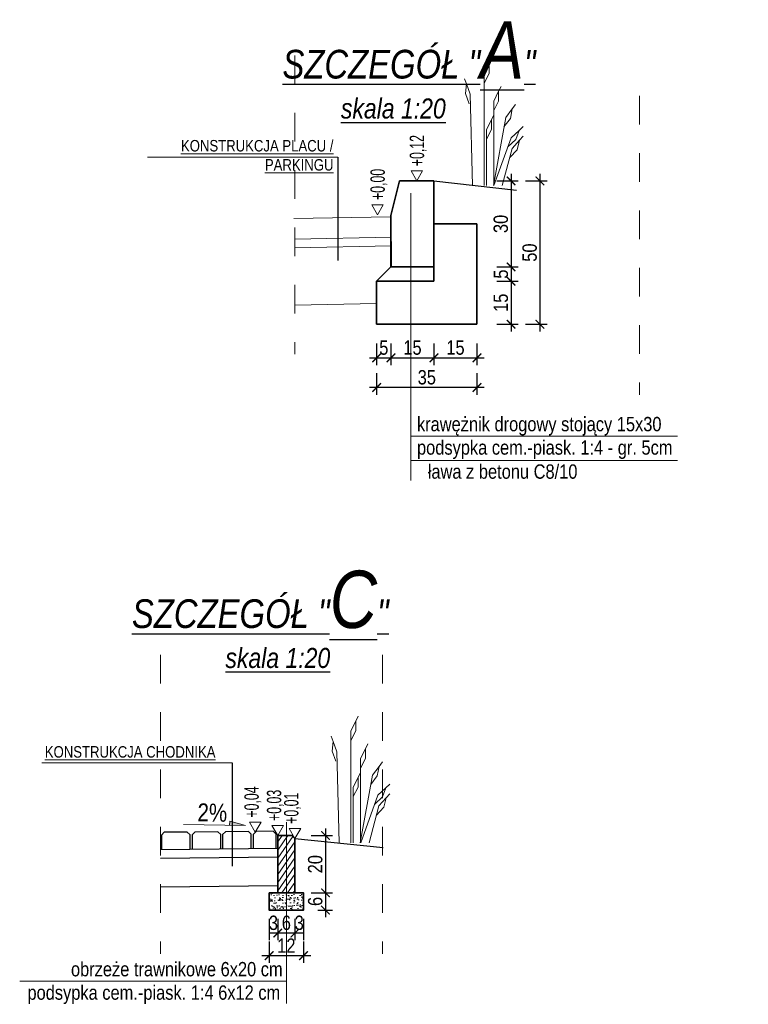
# Model space of a CAD drawing. Header units: metres. Extents: x 45702 to 45878, y -49323 to -49219.
# Tile 10 of 35: x 45742.07 to 45744.61, y -49304.94 to -49301.51. Entities that reach past the tile are written whole.
import ezdxf

# ---------------------------------------------------------------- set-up
doc = ezdxf.new("R2010")
doc.units = ezdxf.units.M
doc.linetypes.add('ACAD_ISO03W100', pattern=[30, 12, -18])
for name, color, linetype in [('00', 7, 'Continuous'), ('OPISY', 7, 'Continuous'), ('wymiarowanie', 7, 'Continuous')]:
    doc.layers.add(name, color=color, linetype=linetype)
for name, color, linetype, lineweight in [('00_zielen', 82, 'Continuous', 15), ('_L_Tabelka', 7, 'Continuous', 13), ('_P_kostka', 7, 'Continuous', 13), ('DP_OpisKonstrukcji', 7, 'Continuous', 18), ('DP_OpisSpadki', 7, 'Continuous', 18), ('DP_Warstwy projektowane', 7, 'Continuous', 18), ('elementy betonowe', 7, 'Continuous', 35), ('HATCH', 8, 'Continuous', 9)]:
    doc.layers.add(name, color=color, linetype=linetype, lineweight=lineweight)
doc.styles.add('arial_ce', font='arial.ttf')
doc.styles.add('znakn', font='ARIALN.TTF')
doc.dimstyles.new('S20_T2.50_[cm]', dxfattribs={"dimtxt": 0.05, "dimasz": 0.03, "dimexe": 0.025, "dimexo": 0.05, "dimgap": 0.01, "dimtad": 1, "dimdec": 0, "dimlfac": 100, "dimrnd": 0.01, "dimzin": 0, "dimdsep": 46, "dimtxsty": 'znakn', "dimblk": 'ARCHTICK', "dimcen": -0.03, "dimdle": 0.025, "dimclrd": 256, "dimclre": 256, "dimclrt": 7, "dimadec": 0, "dimazin": 0, "dimtfac": 1, "dimtdec": 0, "dimtix": 1, "dimtmove": 2, "dimatfit": 3, "dimfxl": 0.05, "dimfxlon": 1, "dimtolj": 1, "dimtzin": 0, "dimarcsym": 0})

# ---------------------------------------------------------------- blocks, each defined once
blk = doc.blocks.new('_ArchTick')
at = {"color": 0, "linetype": 'ByBlock', "const_width": 0.15}
blk.add_lwpolyline([(-0.5, -0.5), (0.5, 0.5)], dxfattribs=at)
blk = doc.blocks.new('*D1020')
at = {"lineweight": -2, "transparency": 16777216}
for p, q in [((45743.083, -49304.3524), (45743.158, -49304.3524)), ((45743.133, -49304.3274), (45743.133, -49304.5774)), ((45743.083, -49304.5524), (45743.158, -49304.5524))]:
    blk.add_line(p, q, dxfattribs=at)
at = {"layer": 'Defpoints', "color": 0, "transparency": 16777216}
for p in [(45742.9666, -49304.3524), (45742.9666, -49304.5524), (45743.133, -49304.5524)]:
    blk.add_point(p, dxfattribs=at)
at = {"lineweight": -2, "transparency": 16777216, "xscale": 0.03, "yscale": 0.03, "zscale": 0.03}
for p, rotation in [((45743.133, -49304.3524), 90), ((45743.133, -49304.5524), 270)]:
    blk.add_blockref('_ArchTick', p, dxfattribs=dict(at, rotation=rotation))
at = {"color": 7, "transparency": 16777216, "insert": (45743.0975, -49304.4524), "char_height": 0.05, "attachment_point": 5, "rotation": 90, "style": 'znakn'}
blk.add_mtext('\\A1;20', dxfattribs=at)
blk = doc.blocks.new('*D1021')
at = {"lineweight": -2, "transparency": 16777216}
for p, q in [((45743.133, -49304.5274), (45743.133, -49304.6374)), ((45743.083, -49304.5524), (45743.158, -49304.5524)), ((45743.1066, -49304.6124), (45743.158, -49304.6124))]:
    blk.add_line(p, q, dxfattribs=at)
at = {"layer": 'Defpoints', "color": 0, "transparency": 16777216}
for p in [(45742.9666, -49304.5524), (45743.0566, -49304.6124), (45743.133, -49304.6124)]:
    blk.add_point(p, dxfattribs=at)
at = {"lineweight": -2, "transparency": 16777216, "xscale": 0.03, "yscale": 0.03, "zscale": 0.03}
for p, rotation in [((45743.133, -49304.5524), 90), ((45743.133, -49304.6124), 270)]:
    blk.add_blockref('_ArchTick', p, dxfattribs=dict(at, rotation=rotation))
at = {"color": 7, "transparency": 16777216, "insert": (45743.0975, -49304.5824), "char_height": 0.05, "attachment_point": 5, "rotation": 90, "style": 'znakn'}
blk.add_mtext('\\A1;6', dxfattribs=at)
blk = doc.blocks.new('*D1022')
at = {"lineweight": -2, "transparency": 16777216}
for p, q in [((45743.0266, -49304.6427), (45743.0266, -49304.7177)), ((45743.0566, -49304.6427), (45743.0566, -49304.7177)), ((45743.0566, -49304.6927), (45743.0266, -49304.6927))]:
    blk.add_line(p, q, dxfattribs=at)
at = {"layer": 'Defpoints', "color": 0, "transparency": 16777216}
for p in [(45743.0266, -49304.5524), (45743.0566, -49304.5524), (45743.0266, -49304.6927)]:
    blk.add_point(p, dxfattribs=at)
at = {"color": 7, "transparency": 16777216, "insert": (45743.0416, -49304.6572), "char_height": 0.05, "attachment_point": 5, "style": 'znakn'}
blk.add_mtext('\\A1;3', dxfattribs=at)
blk = doc.blocks.new('*D1023')
at = {"lineweight": -2, "transparency": 16777216}
for p, q in [((45742.9666, -49304.6427), (45742.9666, -49304.7177)), ((45743.0266, -49304.6427), (45743.0266, -49304.7177)), ((45743.0516, -49304.6927), (45742.9416, -49304.6927))]:
    blk.add_line(p, q, dxfattribs=at)
at = {"layer": 'Defpoints', "color": 0, "transparency": 16777216}
for p in [(45742.9666, -49304.5524), (45743.0266, -49304.5524), (45742.9666, -49304.6927)]:
    blk.add_point(p, dxfattribs=at)
at = {"lineweight": -2, "transparency": 16777216, "xscale": 0.03, "yscale": 0.03, "zscale": 0.03, "rotation": 180}
blk.add_blockref('_ArchTick', (45742.9666, -49304.6927), dxfattribs=at)
at = {"lineweight": -2, "transparency": 16777216, "xscale": 0.03, "yscale": 0.03, "zscale": 0.03}
blk.add_blockref('_ArchTick', (45743.0266, -49304.6927), dxfattribs=at)
at = {"color": 7, "transparency": 16777216, "insert": (45742.9966, -49304.6572), "char_height": 0.05, "attachment_point": 5, "style": 'znakn'}
blk.add_mtext('\\A1;6', dxfattribs=at)
blk = doc.blocks.new('*D1024')
at = {"lineweight": -2, "transparency": 16777216}
for p, q in [((45742.9366, -49304.6427), (45742.9366, -49304.7177)), ((45742.9666, -49304.6427), (45742.9666, -49304.7177)), ((45742.9666, -49304.6927), (45742.9366, -49304.6927))]:
    blk.add_line(p, q, dxfattribs=at)
at = {"layer": 'Defpoints', "color": 0, "transparency": 16777216}
for p in [(45742.9366, -49304.5524), (45742.9666, -49304.5524), (45742.9366, -49304.6927)]:
    blk.add_point(p, dxfattribs=at)
at = {"color": 7, "transparency": 16777216, "insert": (45742.9516, -49304.6572), "char_height": 0.05, "attachment_point": 5, "style": 'znakn'}
blk.add_mtext('\\A1;3', dxfattribs=at)
blk = doc.blocks.new('*D1025')
at = {"lineweight": -2, "transparency": 16777216}
for p, q in [((45742.9366, -49304.7215), (45742.9366, -49304.7965)), ((45743.0566, -49304.7215), (45743.0566, -49304.7965)), ((45743.0816, -49304.7715), (45742.9116, -49304.7715))]:
    blk.add_line(p, q, dxfattribs=at)
at = {"layer": 'Defpoints', "color": 0, "transparency": 16777216}
for p in [(45742.9366, -49304.6124), (45743.0566, -49304.6124), (45742.9366, -49304.7715)]:
    blk.add_point(p, dxfattribs=at)
at = {"lineweight": -2, "transparency": 16777216, "xscale": 0.03, "yscale": 0.03, "zscale": 0.03, "rotation": 180}
blk.add_blockref('_ArchTick', (45742.9366, -49304.7715), dxfattribs=at)
at = {"lineweight": -2, "transparency": 16777216, "xscale": 0.03, "yscale": 0.03, "zscale": 0.03}
blk.add_blockref('_ArchTick', (45743.0566, -49304.7715), dxfattribs=at)
at = {"color": 7, "transparency": 16777216, "insert": (45742.9966, -49304.7364), "char_height": 0.05, "attachment_point": 5, "style": 'znakn'}
blk.add_mtext('\\A1;12', dxfattribs=at)
blk = doc.blocks.new('spadek')
blk.add_hatch(color=256).paths.add_polyline_path([(64.6, 3.7), (64.4, -2.1), (86.3, -2.8)])
blk.add_lwpolyline([(0, 0), (86.3, -2.8), (64.6, 3.7), (64.4, -2.1)])
blk = doc.blocks.new('*D1026')
at = {"layer": '_P_kostka', "lineweight": -2, "ltscale": 0.5, "transparency": 16777216}
for p, q in [((45743.7804, -49302.0439), (45743.7804, -49302.3939)), ((45743.7304, -49302.0689), (45743.8054, -49302.0689)), ((45743.7304, -49302.3689), (45743.8054, -49302.3689))]:
    blk.add_line(p, q, dxfattribs=at)
at = {"layer": 'Defpoints', "color": 0, "ltscale": 0.5, "transparency": 16777216}
for p in [(45743.5116, -49302.0689), (45743.5116, -49302.3689), (45743.7804, -49302.3689)]:
    blk.add_point(p, dxfattribs=at)
at = {"layer": '_P_kostka', "lineweight": -2, "ltscale": 0.5, "transparency": 16777216, "xscale": 0.03, "yscale": 0.03, "zscale": 0.03}
for p, rotation in [((45743.7804, -49302.0689), 90), ((45743.7804, -49302.3689), 270)]:
    blk.add_blockref('_ArchTick', p, dxfattribs=dict(at, rotation=rotation))
at = {"layer": '_P_kostka', "color": 7, "ltscale": 0.5, "transparency": 16777216, "insert": (45743.7449, -49302.2189), "char_height": 0.05, "attachment_point": 5, "rotation": 90, "style": 'znakn'}
blk.add_mtext('\\A1;30', dxfattribs=at)
blk = doc.blocks.new('*D1027')
at = {"layer": '_P_kostka', "lineweight": -2, "ltscale": 0.5, "transparency": 16777216}
for p, q in [((45743.7804, -49302.3439), (45743.7804, -49302.4439)), ((45743.7304, -49302.3689), (45743.8054, -49302.3689)), ((45743.7304, -49302.4189), (45743.8054, -49302.4189))]:
    blk.add_line(p, q, dxfattribs=at)
at = {"layer": 'Defpoints', "color": 0, "ltscale": 0.5, "transparency": 16777216}
for p in [(45743.5116, -49302.3689), (45743.5116, -49302.4189), (45743.7804, -49302.4189)]:
    blk.add_point(p, dxfattribs=at)
at = {"layer": '_P_kostka', "lineweight": -2, "ltscale": 0.5, "transparency": 16777216, "xscale": 0.03, "yscale": 0.03, "zscale": 0.03}
for p, rotation in [((45743.7804, -49302.3689), 90), ((45743.7804, -49302.4189), 270)]:
    blk.add_blockref('_ArchTick', p, dxfattribs=dict(at, rotation=rotation))
at = {"layer": '_P_kostka', "color": 7, "ltscale": 0.5, "transparency": 16777216, "insert": (45743.745, -49302.3939), "char_height": 0.05, "attachment_point": 5, "rotation": 90, "style": 'znakn'}
blk.add_mtext('\\A1;5', dxfattribs=at)
blk = doc.blocks.new('*D1028')
at = {"layer": '_P_kostka', "lineweight": -2, "ltscale": 0.5, "transparency": 16777216}
for p, q in [((45743.7804, -49302.3939), (45743.7804, -49302.5939)), ((45743.7304, -49302.4189), (45743.8054, -49302.4189)), ((45743.7304, -49302.5689), (45743.8054, -49302.5689))]:
    blk.add_line(p, q, dxfattribs=at)
at = {"layer": 'Defpoints', "color": 0, "ltscale": 0.5, "transparency": 16777216}
for p in [(45743.5116, -49302.4189), (45743.5116, -49302.5689), (45743.7804, -49302.5689)]:
    blk.add_point(p, dxfattribs=at)
at = {"layer": '_P_kostka', "lineweight": -2, "ltscale": 0.5, "transparency": 16777216, "xscale": 0.03, "yscale": 0.03, "zscale": 0.03}
for p, rotation in [((45743.7804, -49302.4189), 90), ((45743.7804, -49302.5689), 270)]:
    blk.add_blockref('_ArchTick', p, dxfattribs=dict(at, rotation=rotation))
at = {"layer": '_P_kostka', "color": 7, "ltscale": 0.5, "transparency": 16777216, "insert": (45743.7449, -49302.4939), "char_height": 0.05, "attachment_point": 5, "rotation": 90, "style": 'znakn'}
blk.add_mtext('\\A1;15', dxfattribs=at)
blk = doc.blocks.new('*D1029')
at = {"layer": '_P_kostka', "lineweight": -2, "ltscale": 0.5, "transparency": 16777216}
for p, q in [((45743.8811, -49302.0439), (45743.8811, -49302.5939)), ((45743.8311, -49302.0689), (45743.9061, -49302.0689)), ((45743.8311, -49302.5689), (45743.9061, -49302.5689))]:
    blk.add_line(p, q, dxfattribs=at)
at = {"layer": 'Defpoints', "color": 0, "ltscale": 0.5, "transparency": 16777216}
for p in [(45743.4516, -49302.0689), (45743.4516, -49302.5689), (45743.8811, -49302.5689)]:
    blk.add_point(p, dxfattribs=at)
at = {"layer": '_P_kostka', "lineweight": -2, "ltscale": 0.5, "transparency": 16777216, "xscale": 0.03, "yscale": 0.03, "zscale": 0.03}
for p, rotation in [((45743.8811, -49302.0689), 90), ((45743.8811, -49302.5689), 270)]:
    blk.add_blockref('_ArchTick', p, dxfattribs=dict(at, rotation=rotation))
at = {"layer": '_P_kostka', "color": 7, "ltscale": 0.5, "transparency": 16777216, "insert": (45743.8456, -49302.3189), "char_height": 0.05, "attachment_point": 5, "rotation": 90, "style": 'znakn'}
blk.add_mtext('\\A1;50', dxfattribs=at)
blk = doc.blocks.new('*D1030')
at = {"layer": '_P_kostka', "lineweight": -2, "ltscale": 0.5, "transparency": 16777216}
for p, q in [((45743.3116, -49302.636), (45743.3116, -49302.711)), ((45743.3616, -49302.636), (45743.3616, -49302.711)), ((45743.2866, -49302.686), (45743.3866, -49302.686))]:
    blk.add_line(p, q, dxfattribs=at)
at = {"layer": 'Defpoints', "color": 0, "ltscale": 0.5, "transparency": 16777216}
for p in [(45743.3616, -49302.3689), (45743.3116, -49302.4189), (45743.3616, -49302.686)]:
    blk.add_point(p, dxfattribs=at)
at = {"layer": '_P_kostka', "lineweight": -2, "ltscale": 0.5, "transparency": 16777216, "xscale": 0.03, "yscale": 0.03, "zscale": 0.03, "rotation": 180}
blk.add_blockref('_ArchTick', (45743.3116, -49302.686), dxfattribs=at)
at = {"layer": '_P_kostka', "lineweight": -2, "ltscale": 0.5, "transparency": 16777216, "xscale": 0.03, "yscale": 0.03, "zscale": 0.03}
blk.add_blockref('_ArchTick', (45743.3616, -49302.686), dxfattribs=at)
at = {"layer": '_P_kostka', "color": 7, "ltscale": 0.5, "transparency": 16777216, "insert": (45743.3366, -49302.6506), "char_height": 0.05, "attachment_point": 5, "style": 'znakn'}
blk.add_mtext('\\A1;5', dxfattribs=at)
blk = doc.blocks.new('*D1031')
at = {"layer": '_P_kostka', "lineweight": -2, "ltscale": 0.5, "transparency": 16777216}
for p, q in [((45743.3616, -49302.636), (45743.3616, -49302.711)), ((45743.5116, -49302.636), (45743.5116, -49302.711)), ((45743.3366, -49302.686), (45743.5366, -49302.686))]:
    blk.add_line(p, q, dxfattribs=at)
at = {"layer": 'Defpoints', "color": 0, "ltscale": 0.5, "transparency": 16777216}
for p in [(45743.3616, -49302.3689), (45743.5116, -49302.3689), (45743.5116, -49302.686)]:
    blk.add_point(p, dxfattribs=at)
at = {"layer": '_P_kostka', "lineweight": -2, "ltscale": 0.5, "transparency": 16777216, "xscale": 0.03, "yscale": 0.03, "zscale": 0.03, "rotation": 180}
blk.add_blockref('_ArchTick', (45743.3616, -49302.686), dxfattribs=at)
at = {"layer": '_P_kostka', "lineweight": -2, "ltscale": 0.5, "transparency": 16777216, "xscale": 0.03, "yscale": 0.03, "zscale": 0.03}
blk.add_blockref('_ArchTick', (45743.5116, -49302.686), dxfattribs=at)
at = {"layer": '_P_kostka', "color": 7, "ltscale": 0.5, "transparency": 16777216, "insert": (45743.4366, -49302.6505), "char_height": 0.05, "attachment_point": 5, "style": 'znakn'}
blk.add_mtext('\\A1;15', dxfattribs=at)
blk = doc.blocks.new('*D1032')
at = {"layer": '_P_kostka', "lineweight": -2, "ltscale": 0.5, "transparency": 16777216}
for p, q in [((45743.5116, -49302.636), (45743.5116, -49302.711)), ((45743.6616, -49302.636), (45743.6616, -49302.711)), ((45743.4866, -49302.686), (45743.6866, -49302.686))]:
    blk.add_line(p, q, dxfattribs=at)
at = {"layer": 'Defpoints', "color": 0, "ltscale": 0.5, "transparency": 16777216}
for p in [(45743.6616, -49302.3645), (45743.5116, -49302.3689), (45743.6616, -49302.686)]:
    blk.add_point(p, dxfattribs=at)
at = {"layer": '_P_kostka', "lineweight": -2, "ltscale": 0.5, "transparency": 16777216, "xscale": 0.03, "yscale": 0.03, "zscale": 0.03, "rotation": 180}
blk.add_blockref('_ArchTick', (45743.5116, -49302.686), dxfattribs=at)
at = {"layer": '_P_kostka', "lineweight": -2, "ltscale": 0.5, "transparency": 16777216, "xscale": 0.03, "yscale": 0.03, "zscale": 0.03}
blk.add_blockref('_ArchTick', (45743.6616, -49302.686), dxfattribs=at)
at = {"layer": '_P_kostka', "color": 7, "ltscale": 0.5, "transparency": 16777216, "insert": (45743.5866, -49302.6505), "char_height": 0.05, "attachment_point": 5, "style": 'znakn'}
blk.add_mtext('\\A1;15', dxfattribs=at)
blk = doc.blocks.new('*D1033')
at = {"layer": '_P_kostka', "lineweight": -2, "ltscale": 0.5, "transparency": 16777216}
for p, q in [((45743.3116, -49302.7396), (45743.3116, -49302.8146)), ((45743.6616, -49302.7396), (45743.6616, -49302.8146)), ((45743.6866, -49302.7896), (45743.2866, -49302.7896))]:
    blk.add_line(p, q, dxfattribs=at)
at = {"layer": 'Defpoints', "color": 0, "ltscale": 0.5, "transparency": 16777216}
for p in [(45743.3116, -49302.5689), (45743.6616, -49302.5689), (45743.3116, -49302.7896)]:
    blk.add_point(p, dxfattribs=at)
at = {"layer": '_P_kostka', "lineweight": -2, "ltscale": 0.5, "transparency": 16777216, "xscale": 0.03, "yscale": 0.03, "zscale": 0.03, "rotation": 180}
blk.add_blockref('_ArchTick', (45743.3116, -49302.7896), dxfattribs=at)
at = {"layer": '_P_kostka', "lineweight": -2, "ltscale": 0.5, "transparency": 16777216, "xscale": 0.03, "yscale": 0.03, "zscale": 0.03}
blk.add_blockref('_ArchTick', (45743.6616, -49302.7896), dxfattribs=at)
at = {"layer": '_P_kostka', "color": 7, "ltscale": 0.5, "transparency": 16777216, "insert": (45743.4866, -49302.7541), "char_height": 0.05, "attachment_point": 5, "style": 'znakn'}
blk.add_mtext('\\A1;35', dxfattribs=at)

msp = doc.modelspace()

# ---------------------------------------------------------------- hatches: boundary and pattern name
at = {"layer": 'HATCH'}
h = msp.add_hatch(dxfattribs=at)
h.set_pattern_fill('ANSI31', color=256, scale=0.13, angle=10, style=0)
h.set_pattern_definition([(55, (45703.244635, -49318.352115), (-0.013311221, 0.009320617), [])])
h.paths.add_polyline_path([(45742.9665821, -49304.3624173), (45742.9665821, -49304.3524173), (45743.0165821, -49304.3524173), (45743.0265821, -49304.3624173), (45743.0265821, -49304.5524173), (45742.9665821, -49304.5524173)])
h = msp.add_hatch(dxfattribs=at)
h.set_pattern_fill('AR-SAND', color=256, scale=0.01, style=0)
h.set_pattern_definition([(37.5, (45703.244635, -49318.352115), (-0.0006299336, 0.0192682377), [0, -0.0152, 0, -0.017, 0, -0.01625]), (7.5, (45703.244635, -49318.352115), (0.017697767, 0.02822146), [0, -0.0082, 0, -0.0137, 0, -0.00525]), (327.5, (45703.232335, -49318.352115), (0.0311414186, 5.65905e-05), [0, -0.005, 0, -0.018, 0, -0.0235]), (317.5, (45703.232335, -49318.352115), (0.030061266, 0.008776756), [0, -0.0025, 0, -0.0118, 0, -0.0135])])
h.paths.add_polyline_path([(45743.0565821, -49304.5524173), (45743.0565821, -49304.6124173), (45742.9365821, -49304.6124173), (45742.9365821, -49304.5524173), (45742.9965821, -49304.5524173)])

# ---------------------------------------------------------------- linework, layer by layer
for p, q in [((45743.1761229, -49301.9864544), (45743.1761229, -49302.3469974)), ((45742.8077802, -49304.0990282), (45742.8077802, -49304.4595711)), ((45742.9665821, -49304.3980299), (45742.5578441, -49304.4021173)), ((45742.9665821, -49304.4280299), (45742.5578441, -49304.4321173)), ((45742.9665821, -49304.5280299), (45742.5578441, -49304.5321173))]:
    msp.add_line(p, q)
at = {"color": 3}
for p, q in [((45743.5116009, -49302.0689011), (45743.7998664, -49302.1007871)), ((45743.0265821, -49304.3624173), (45743.3348476, -49304.3943033))]:
    msp.add_line(p, q, dxfattribs=at)
at = {"color": 251, "linetype": 'ACAD_ISO03W100', "lineweight": 15, "ltscale": 0.005, "flags": 128}
for points in [[(45743.0260123, -49301.6309654), (45743.0260123, -49302.6735829)], [(45744.2290481, -49301.7721145), (45744.2290481, -49302.814732)], [(45742.5578441, -49303.7220119), (45742.5578441, -49304.7646294)], [(45743.3319965, -49303.7220119), (45743.3319965, -49304.7646294)]]:
    msp.add_lwpolyline(points, dxfattribs=at)
at = {"linetype": 'Continuous', "ltscale": 1.2, "flags": 128}
for points in [[(45742.6606427, -49304.4000048), (45742.6606427, -49304.3501868), (45742.6504128, -49304.3401233), (45742.5703991, -49304.3411233), (45742.5606274, -49304.3513449), (45742.5606274, -49304.4010058)], [(45742.7674221, -49304.3990038), (45742.7674221, -49304.3491858), (45742.7571923, -49304.3391223), (45742.6771786, -49304.3401223), (45742.6674069, -49304.3503438), (45742.6674069, -49304.4000048)], [(45742.8742016, -49304.3980028), (45742.8742016, -49304.3481848), (45742.8639718, -49304.3381212), (45742.7839581, -49304.3391213), (45742.7741864, -49304.3493428), (45742.7741864, -49304.3990038)], [(45742.9609811, -49304.3970017), (45742.9609811, -49304.3471838), (45742.9507513, -49304.3371202), (45742.8907375, -49304.3381203), (45742.8809659, -49304.3483418), (45742.8809659, -49304.3980028)]]:
    msp.add_lwpolyline(points, dxfattribs=at)
at = {"layer": '00', "flags": 128}
for points in [[(45743.3916009, -49302.0689011), (45743.3616009, -49302.1889011)], [(45743.5116009, -49302.0689011), (45743.3916009, -49302.0689011)], [(45743.3616009, -49302.3689011), (45743.3616009, -49302.1889011)], [(45743.3616009, -49302.3689011), (45743.3616009, -49302.1889011)], [(45743.3616009, -49302.3689011), (45743.3116009, -49302.4189011)], [(45743.3616009, -49302.3689011), (45743.3116009, -49302.4189011)], [(45743.5116009, -49302.3689011), (45743.3616009, -49302.3689011)], [(45743.5116009, -49302.3689011), (45743.3616009, -49302.3689011)], [(45743.5116009, -49302.4189011), (45743.3116009, -49302.4189011)], [(45743.3116009, -49302.4189011), (45743.3116009, -49302.5189011)], [(45743.5116009, -49302.4189011), (45743.3116009, -49302.4189011)], [(45743.3116009, -49302.4189011), (45743.3116009, -49302.5189011)]]:
    msp.add_lwpolyline(points, dxfattribs=at)
at = {"layer": '00_zielen', "flags": 128}
for points in [[(45743.6863914, -49302.0847063), (45743.6863914, -49301.694204), (45743.7036941, -49301.660268), (45743.712479, -49301.6430381), (45743.7036941, -49301.660268), (45743.7036941, -49301.694204), (45743.6863914, -49301.7274483)], [(45743.6457337, -49302.0848441), (45743.6381673, -49301.7665061), (45743.6250456, -49301.730745), (45743.6183835, -49301.7125884), (45743.6250456, -49301.730745), (45743.6209886, -49301.7644376), (45743.634193, -49301.799512)], [(45743.7199355, -49302.0845926), (45743.7199355, -49301.7901674), (45743.7372382, -49301.7562314), (45743.7460231, -49301.7390015), (45743.7372382, -49301.7562314), (45743.7372382, -49301.7901674), (45743.7199355, -49301.8234117)], [(45743.7187693, -49302.0845966), (45743.7617571, -49301.8479693), (45743.784847, -49301.8176725), (45743.7965701, -49301.8022904), (45743.784847, -49301.8176725), (45743.7787812, -49301.8510621), (45743.7558149, -49301.8806783)], [(45743.69465, -49302.0846783), (45743.69465, -49301.8899403), (45743.7119527, -49301.8560043), (45743.7207376, -49301.8387744), (45743.7119527, -49301.8560043), (45743.7119527, -49301.8899403), (45743.69465, -49301.9231846)], [(45743.7209734, -49302.0845891), (45743.7810354, -49301.9185876), (45743.808852, -49301.892563), (45743.8229749, -49301.8793499), (45743.808852, -49301.892563), (45743.7973059, -49301.9244745), (45743.7697247, -49301.9498486)], [(45743.749933, -49302.084491), (45743.7846544, -49301.9555121), (45743.810184, -49301.9272405), (45743.8231457, -49301.9128865), (45743.810184, -49301.9272405), (45743.8013624, -49301.9600099), (45743.7760127, -49301.9876135)], [(45743.2213725, -49304.3782225), (45743.2213725, -49303.9877202), (45743.2386752, -49303.9537842), (45743.2474601, -49303.9365543), (45743.2386752, -49303.9537842), (45743.2386752, -49303.9877202), (45743.2213725, -49304.0209645)], [(45743.1807148, -49304.3783603), (45743.1731484, -49304.0600223), (45743.1600267, -49304.0242612), (45743.1533646, -49304.0061046), (45743.1600267, -49304.0242612), (45743.1559698, -49304.0579538), (45743.1691742, -49304.0930282)], [(45743.2549166, -49304.3781088), (45743.2549166, -49304.0836836), (45743.2722193, -49304.0497476), (45743.2810042, -49304.0325177), (45743.2722193, -49304.0497476), (45743.2722193, -49304.0836836), (45743.2549166, -49304.1169279)], [(45743.2537504, -49304.3781128), (45743.2967382, -49304.1414855), (45743.3198281, -49304.1111887), (45743.3315513, -49304.0958066), (45743.3198281, -49304.1111887), (45743.3137623, -49304.1445783), (45743.290796, -49304.1741944)], [(45743.2296311, -49304.3781945), (45743.2296311, -49304.1834565), (45743.2469339, -49304.1495205), (45743.2557187, -49304.1322906), (45743.2469339, -49304.1495205), (45743.2469339, -49304.1834565), (45743.2296311, -49304.2167008)], [(45743.2559546, -49304.3781053), (45743.3160166, -49304.2121037), (45743.3438331, -49304.1860792), (45743.3579561, -49304.1728661), (45743.3438331, -49304.1860792), (45743.332287, -49304.2179907), (45743.3047058, -49304.2433648)], [(45743.2849142, -49304.3780072), (45743.3196356, -49304.2490283), (45743.3451651, -49304.2207567), (45743.3581268, -49304.2064027), (45743.3451651, -49304.2207567), (45743.3363435, -49304.2535261), (45743.3109938, -49304.2811297)]]:
    msp.add_lwpolyline(points, dxfattribs=at)
at = {"layer": '_L_Tabelka', "ltscale": 0.5}
for p, q in [((45743.3595952, -49302.1935769), (45743.0231131, -49302.2003065)), ((45743.3624944, -49302.2650001), (45743.0260123, -49302.2717297)), ((45743.3624944, -49302.2950001), (45743.0260123, -49302.3017297)), ((45743.3116009, -49302.4960179), (45743.0260123, -49302.5017297))]:
    msp.add_line(p, q, dxfattribs=at)
at = {"layer": 'DP_OpisKonstrukcji', "flags": 128}
for points in [[(45743.1761229, -49301.9864544), (45742.511611, -49301.9864544)], [(45743.4303859, -49302.1110712), (45743.4303859, -49303.1135006)], [(45743.4303859, -49302.9591935), (45744.3614405, -49302.9591935)], [(45743.4303859, -49303.044624), (45744.3614405, -49303.044624)], [(45742.8077802, -49304.0990282), (45742.1432682, -49304.0990282)], [(45742.997313, -49304.3057694), (45742.997313, -49304.9381332)], [(45742.997313, -49304.8606448), (45742.0662584, -49304.8606448)]]:
    msp.add_lwpolyline(points, dxfattribs=at)
at = {"layer": 'DP_Warstwy projektowane', "ltscale": 1.2, "flags": 128}
msp.add_lwpolyline([(45743.3616009, -49302.1889011), (45743.3616009, -49302.2289091)], dxfattribs=at)
msp.add_lwpolyline([(45743.3616009, -49302.1889011), (45743.3616009, -49302.2289091)], dxfattribs=at)
msp.add_lwpolyline([(45743.3616009, -49302.1889011), (45743.3616009, -49302.2289091)], dxfattribs=at)
at = {"layer": 'DP_Warstwy projektowane', "ltscale": 0.5, "flags": 128}
msp.add_lwpolyline([(45743.3616009, -49302.1889011), (45743.3616009, -49302.2289091)], dxfattribs=at)
msp.add_lwpolyline([(45743.3616009, -49302.1889011), (45743.3616009, -49302.2289091)], dxfattribs=at)
msp.add_lwpolyline([(45743.3616009, -49302.1889011), (45743.3616009, -49302.2289091)], dxfattribs=at)
at = {"layer": 'elementy betonowe', "color": 0, "linetype": 'Continuous', "ltscale": 1.2}
msp.add_line((45743.3617506, -49302.3689012), (45743.3616009, -49302.1889011), dxfattribs=at)
at = {"layer": 'elementy betonowe', "color": 0, "linetype": 'Continuous', "ltscale": 1.2, "flags": 128}
for points in [[(45743.3916009, -49302.0689011), (45743.3616009, -49302.1889011)], [(45743.5116009, -49302.0689011), (45743.3916009, -49302.0689011)], [(45743.5116009, -49302.0689011), (45743.5116009, -49302.3689011)], [(45743.3616009, -49302.3689011), (45743.3616009, -49302.1889011)], [(45743.6616009, -49302.2189011), (45743.5116009, -49302.2189011)], [(45743.6616009, -49302.2189011), (45743.6616009, -49302.5689011)], [(45743.3616009, -49302.3689011), (45743.3116009, -49302.4189011)], [(45743.5116009, -49302.3689011), (45743.3616009, -49302.3689011)], [(45743.5116009, -49302.3689011), (45743.5116009, -49302.4189011)], [(45743.3116009, -49302.4189011), (45743.3115803, -49302.5688805)], [(45743.5116009, -49302.4189011), (45743.3116009, -49302.4189011)], [(45743.6616009, -49302.5689011), (45743.3116009, -49302.5689011)]]:
    msp.add_lwpolyline(points, dxfattribs=at)
for points in [[(45742.9665821, -49304.5524173), (45743.0265821, -49304.5524173), (45743.0265821, -49304.3624173), (45743.0165821, -49304.3524173), (45742.9665821, -49304.3524173), (45742.9665821, -49304.3624173)], [(45742.9365821, -49304.5524173), (45742.9965821, -49304.5524173), (45743.0565821, -49304.5524173), (45743.0565821, -49304.6124173), (45742.9365821, -49304.6124173)]]:
    msp.add_lwpolyline(points, close=True, dxfattribs=at)
at = {"layer": 'OPISY', "color": 0, "lineweight": 0}
for points in [[(45743.4516009, -49302.0689011), (45743.4314682, -49302.0340302), (45743.4717336, -49302.0340302)], [(45743.3144489, -49302.1868879), (45743.2943162, -49302.152017), (45743.3345816, -49302.152017)], [(45742.8880554, -49304.3406737), (45742.9081881, -49304.3058028), (45742.8679226, -49304.3058028)], [(45742.9665882, -49304.3524173), (45742.9867209, -49304.3175464), (45742.9464555, -49304.3175464)], [(45743.0265882, -49304.3624173), (45743.0467209, -49304.3275464), (45743.0064555, -49304.3275464)]]:
    msp.add_lwpolyline(points, close=True, dxfattribs=at)

# ---------------------------------------------------------------- block references
at = {"layer": 'DP_OpisSpadki', "xscale": 0.002499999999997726, "yscale": 0.002499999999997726, "zscale": 0.002499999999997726, "rotation": 0.7646963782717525}
msp.add_blockref('spadek', (45742.6377159, -49304.3137806), dxfattribs=at)

# ---------------------------------------------------------------- texts
at = {"layer": 'DP_OpisKonstrukcji', "color": 7, "style": 'znakn'}
for s, p in [('krawężnik drogowy stojący 15x30 ', (45743.452207, -49302.942134)), ('podsypka cem.-piask. 1:4 - gr. 5cm', (45743.4523134, -49303.0237633)), ('ława z betonu C8/10', (45743.4899287, -49303.1076938)), ('obrzeże trawnikowe 6x20 cm', (45742.2451264, -49304.8435854)), ('podsypka cem.-piask. 1:4 6x12 cm', (45742.0933254, -49304.9252146))]:
    msp.add_text(s, height=0.05, dxfattribs=at).set_placement(p)
at = {"layer": 'DP_OpisKonstrukcji', "color": 7, "char_height": 0.04, "width": 7.177815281, "attachment_point": 3, "style": 'znakn'}
for s, insert in [('{\\LKONSTRUKCJA PLACU /^JPARKINGU}', (45743.1609388, -49301.9260668)), ('{\\LKONSTRUKCJA CHODNIKA}', (45742.7493684, -49304.0405867))]:
    msp.add_mtext(s, dxfattribs=dict(at, insert=insert))
at = {"layer": 'DP_OpisSpadki', "color": 7, "style": 'znakn'}
msp.add_text('2%%%', height=0.0625, rotation=358.8648848, dxfattribs=at).set_placement((45742.6860616, -49304.302485))
at = {"layer": 'OPISY', "color": 0, "char_height": 0.05, "width": 6.1438948, "rotation": 90, "style": 'znakn'}
for s, insert, attachment_point in [('{\\W0.75;+0,12}', (45743.4270253, -49301.9630468), 2), ('{\\W0.75;+0,00}', (45743.2898733, -49302.0810336), 2), ('{\\W0.75;+0,04}', (45742.9094382, -49304.235486), 8), ('{\\W0.75;+0,03}', (45742.9879711, -49304.2472297), 8), ('{\\W0.75;+0,01}', (45743.0479711, -49304.2572297), 8)]:
    msp.add_mtext(s, dxfattribs=dict(at, insert=insert, attachment_point=attachment_point))
at = {"layer": 'wymiarowanie', "color": 0, "style": 'arial_ce'}
for s, insert, char_height, width, attachment_point in [('{\\fArial Narrow|b0|i1|c238|p34;\\LSZCZEGÓŁ "\\H2x;A\\H0.5x;"}', (45742.9829949, -49301.5116035), 0.1, 1.337132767, 1), ('{\\fArial Narrow|b0|i1|c238|p34;\\Lskala 1:20}', (45743.1870085, -49301.7811601), 0.07, 0.713745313, 1), ('{\\fArial Narrow|b0|i1|c238|p34;\\LSZCZEGÓŁ "\\H2x;C\\H0.5x;"}', (45743.3536313, -49303.4283782), 0.1, 1.337132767, 3), ('{\\fArial Narrow|b0|i1|c238|p34;\\Lskala 1:20}', (45743.1496176, -49303.6979347), 0.07, 0.713745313, 3)]:
    msp.add_mtext(s, dxfattribs=dict(at, insert=insert, char_height=char_height, width=width, attachment_point=attachment_point))

# ---------------------------------------------------------------- dimensions: what is measured, and where the dimension line sits
at = {"color": 0}
for base, p1, p2, angle, picture, middle in [((45743.1330146, -49304.5524173), (45742.9665821, -49304.3524173), (45742.9665821, -49304.5524173), 90, '*D1020', (45743.0974859, -49304.4524173)), ((45743.1330146, -49304.6124173), (45742.9665821, -49304.5524173), (45743.0565821, -49304.6124173), 90, '*D1021', (45743.0974859, -49304.5824173)), ((45742.9365821, -49304.6927074), (45742.9665821, -49304.5524173), (45742.9365821, -49304.5524173), 180, '*D1024', (45742.9515821, -49304.6571787)), ((45742.9665821, -49304.6927074), (45743.0265821, -49304.5524173), (45742.9665821, -49304.5524173), 180, '*D1023', (45742.9965821, -49304.6571787)), ((45743.0265821, -49304.6927074), (45743.0565821, -49304.5524173), (45743.0265821, -49304.5524173), 180, '*D1022', (45743.0415821, -49304.6571787)), ((45742.9365821, -49304.7714535), (45743.0565821, -49304.6124173), (45742.9365821, -49304.6124173), 180, '*D1025', (45742.9965821, -49304.7363512))]:
    dim = msp.add_linear_dim(base=base, p1=p1, p2=p2, angle=angle, dimstyle='S20_T2.50_[cm]', override={"dimtmove": 1}, dxfattribs=at)
    dim.commit()
    dim.dimension.update_dxf_attribs({"geometry": picture, "text_midpoint": middle})
at = {"layer": '_P_kostka', "ltscale": 0.5}
for base, p1, p2, angle, picture, middle in [((45743.8811335, -49302.5689011), (45743.4516009, -49302.0689011), (45743.4516009, -49302.5689011), 90, '*D1029', (45743.8456049, -49302.3189011)), ((45743.7803804, -49302.3689011), (45743.5116009, -49302.0689011), (45743.5116009, -49302.3689011), 90, '*D1026', (45743.7448518, -49302.2189011)), ((45743.6616009, -49302.6860336), (45743.5116009, -49302.3689011), (45743.6616009, -49302.3645309), 180, '*D1032', (45743.5866009, -49302.6505049)), ((45743.7803804, -49302.4189011), (45743.5116009, -49302.3689011), (45743.5116009, -49302.4189011), 90, '*D1027', (45743.7449541, -49302.3939011)), ((45743.3616009, -49302.6860336), (45743.3116009, -49302.4189011), (45743.3616009, -49302.3689011), 180, '*D1030', (45743.3366009, -49302.6506072)), ((45743.5116009, -49302.6860336), (45743.3616009, -49302.3689011), (45743.5116009, -49302.3689011), 180, '*D1031', (45743.4366009, -49302.6505049)), ((45743.7803804, -49302.5689011), (45743.5116009, -49302.4189011), (45743.5116009, -49302.5689011), 90, '*D1028', (45743.7448518, -49302.4939011)), ((45743.3115803, -49302.7895948), (45743.6616009, -49302.5689011), (45743.3115803, -49302.5689011), 180, '*D1033', (45743.4865906, -49302.7540662))]:
    dim = msp.add_linear_dim(base=base, p1=p1, p2=p2, angle=angle, dimstyle='S20_T2.50_[cm]', dxfattribs=at)
    dim.commit()
    dim.dimension.update_dxf_attribs({"geometry": picture, "text_midpoint": middle})

doc.saveas('drawing.dxf')
